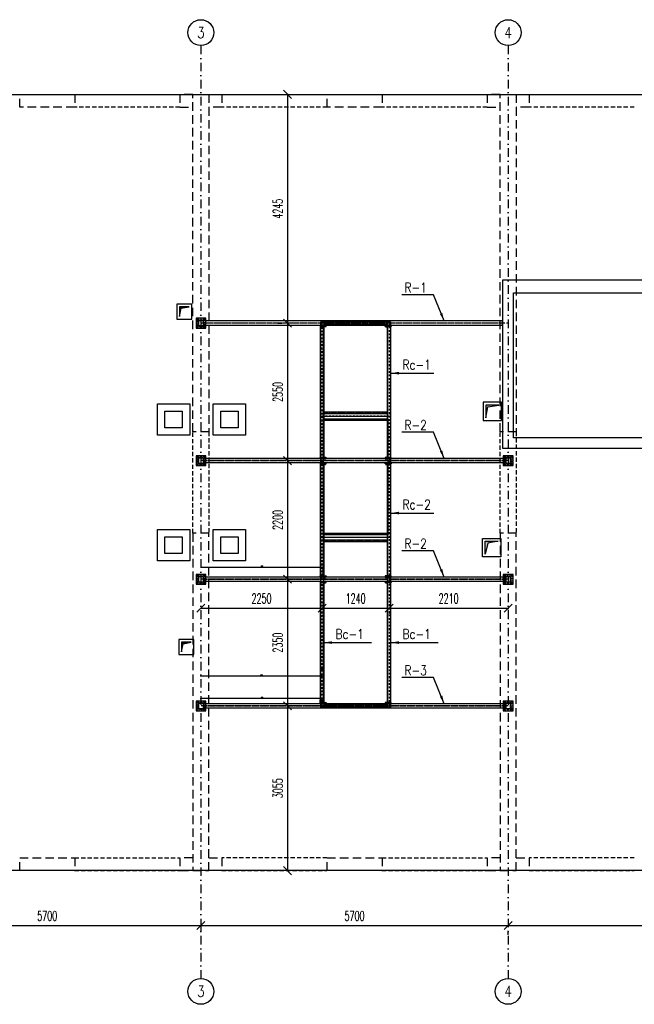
# Model space of a CAD drawing. Header units: millimetres. Extents: x -228255 to 14536, y -140109 to 119945.
# Tile 71 of 123: x -219976 to -208576, y 100839 to 119104. Entities that reach past the tile are written whole.
import ezdxf
from ezdxf.enums import TextEntityAlignment as Align

# ---------------------------------------------------------------- set-up
doc = ezdxf.new("R2010")
doc.units = ezdxf.units.MM
doc.header["$LTSCALE"] = 2.5
for name, pattern in [('DASHDOT', [25.4, 12.7, -6.35, 0, -6.35]), ('DASHDOT2', [12.7, 6.35, -3.175, 0, -3.175]), ('DASHED', [19.05, 12.7, -6.35]), ('DASHED2', [9.525, 6.35, -3.175])]:
    doc.linetypes.add(name, pattern=pattern)
for name, color, linetype in [('_otwory', 30, 'Continuous'), ('Kominy', 3, 'Continuous'), ('Nadproza', 202, 'DASHED2'), ('Odnosnik', 54, 'Continuous'), ('Opis_osi', 7, 'Continuous'), ('Osie', 134, 'DASHDOT'), ('Osie_stal', 221, 'DASHDOT2'), ('Scian_nad', 13, 'Continuous'), ('Sciany_nosne', 2, 'DASHED'), ('stal', 4, 'Continuous'), ('Stal_nw', 181, 'DASHED2'), ('Urządzenie', 45, 'Continuous'), ('Widok', 8, 'Continuous'), ('Wymiary', 86, 'Continuous')]:
    doc.layers.add(name, color=color, linetype=linetype)
doc.styles.add('Romans', font='romans.shx', dxfattribs={"width": 0.6})
doc.styles.add('style1', font='romand.shx', dxfattribs={"width": 0.8})
doc.styles.add('style3', font='romans.shx', dxfattribs={"width": 0.5})
doc.dimstyles.new('Skala_10', dxfattribs={"dimtxt": 18, "dimasz": 12, "dimexe": 10, "dimexo": 10, "dimgap": 10, "dimtad": 1, "dimdec": 0, "dimdsep": 46, "dimtxsty": 'style3', "dimblk": 'OBLIQUE', "dimcen": 0, "dimdle": 1, "dimclrd": 256, "dimclre": 256, "dimclrt": 31, "dimadec": 1, "dimazin": 0, "dimtfac": 1, "dimtdec": 0, "dimtix": 1, "dimtmove": 2, "dimatfit": 0, "dimldrblk": 'DOT', "dimfxl": 1, "dimtolj": 1, "dimtzin": 0, "dimlwd": -1, "dimlwe": -1, "dimarcsym": 0})
doc.dimstyles.new('Skala_100', dxfattribs={"dimtxt": 180, "dimasz": 150, "dimexe": 100, "dimexo": 200, "dimgap": 90, "dimtad": 1, "dimdec": 0, "dimrnd": 1, "dimdsep": 46, "dimtxsty": 'Romans', "dimblk": 'OBLIQUE', "dimcen": 0, "dimdle": 10, "dimclrd": 256, "dimclre": 256, "dimclrt": 31, "dimadec": 0, "dimazin": 0, "dimtfac": 1, "dimtdec": 0, "dimtix": 1, "dimtmove": 2, "dimatfit": 0, "dimfxl": 1, "dimtolj": 1, "dimtzin": 0, "dimlwd": -1, "dimlwe": -1, "dimarcsym": 0})

# ---------------------------------------------------------------- blocks, each defined once
blk = doc.blocks.new('Os_centrum')
at = {"color": 7}
blk.add_circle((0, 0), 30, dxfattribs=at)
at = {"color": 31, "style": 'style1', "width": 0.8}
blk.add_attdef('222', text='', height=25, dxfattribs=at).set_placement((0, 0), align=Align.MIDDLE)
blk = doc.blocks.new('Zk100x100x4')
for points in [[(-42, -50), (42, -50, 0.414214), (50, -42), (50, 42, 0.414214), (42, 50), (-42, 50, 0.414214), (-50, 42), (-50, -42, 0.414214)], [(-42, -46), (42, -46, 0.414214), (46, -42), (46, 42, 0.414214), (42, 46), (-42, 46, 0.414214), (-46, 42), (-46, -42, 0.414214)]]:
    blk.add_lwpolyline(points, format="xyb", close=True)
blk = doc.blocks.new('_Oblique')
at = {"color": 0, "linetype": 'ByBlock', "lineweight": -2}
blk.add_line((-0.5, -0.5), (0.5, 0.5), dxfattribs=at)
blk = doc.blocks.new('*D76')
at = {"layer": 'Defpoints', "color": 0, "transparency": 16777216}
for p in [(-222315, 102715), (-216615, 102559), (-216615, 102300)]:
    blk.add_point(p, dxfattribs=at)
at = {"layer": 'Wymiary', "transparency": 16777216}
for p, q in [((-222315, 102515), (-222315, 102200)), ((-222325, 102300), (-216605, 102300)), ((-216615, 102359), (-216615, 102200))]:
    blk.add_line(p, q, dxfattribs=at)
at = {"layer": 'Wymiary', "transparency": 16777216, "xscale": 150, "yscale": 150, "zscale": 150, "rotation": 180}
blk.add_blockref('_Oblique', (-222315, 102300), dxfattribs=at)
at = {"layer": 'Wymiary', "transparency": 16777216, "xscale": 150, "yscale": 150, "zscale": 150}
blk.add_blockref('_Oblique', (-216615, 102300), dxfattribs=at)
at = {"layer": 'Wymiary', "color": 31, "transparency": 16777216, "insert": (-219465, 102480), "char_height": 180, "attachment_point": 5, "style": 'Romans'}
blk.add_mtext('\\A1;5700', dxfattribs=at)
blk = doc.blocks.new('*D77')
at = {"layer": 'Defpoints', "color": 0, "transparency": 16777216}
for p in [(-216615, 102559), (-210915, 102328), (-210915, 102300)]:
    blk.add_point(p, dxfattribs=at)
at = {"layer": 'Wymiary', "transparency": 16777216}
for p, q in [((-216625, 102300), (-210905, 102300)), ((-216615, 102359), (-216615, 102200)), ((-210915, 102128), (-210915, 102200))]:
    blk.add_line(p, q, dxfattribs=at)
at = {"layer": 'Wymiary', "transparency": 16777216, "xscale": 150, "yscale": 150, "zscale": 150, "rotation": 180}
blk.add_blockref('_Oblique', (-216615, 102300), dxfattribs=at)
at = {"layer": 'Wymiary', "transparency": 16777216, "xscale": 150, "yscale": 150, "zscale": 150}
blk.add_blockref('_Oblique', (-210915, 102300), dxfattribs=at)
at = {"layer": 'Wymiary', "color": 31, "transparency": 16777216, "insert": (-213765, 102480), "char_height": 180, "attachment_point": 5, "style": 'Romans'}
blk.add_mtext('\\A1;5700', dxfattribs=at)
blk = doc.blocks.new('*D78')
at = {"layer": 'Defpoints', "color": 0, "transparency": 16777216}
for p in [(-210915, 102328), (-205215, 102328), (-205215, 102300)]:
    blk.add_point(p, dxfattribs=at)
at = {"layer": 'Wymiary', "transparency": 16777216}
for p, q in [((-210925, 102300), (-205205, 102300)), ((-210915, 102128), (-210915, 102200)), ((-205215, 102128), (-205215, 102200))]:
    blk.add_line(p, q, dxfattribs=at)
at = {"layer": 'Wymiary', "transparency": 16777216, "xscale": 150, "yscale": 150, "zscale": 150, "rotation": 180}
blk.add_blockref('_Oblique', (-210915, 102300), dxfattribs=at)
at = {"layer": 'Wymiary', "transparency": 16777216, "xscale": 150, "yscale": 150, "zscale": 150}
blk.add_blockref('_Oblique', (-205215, 102300), dxfattribs=at)
at = {"layer": 'Wymiary', "color": 31, "transparency": 16777216, "insert": (-208065, 102480), "char_height": 180, "attachment_point": 5, "style": 'Romans'}
blk.add_mtext('\\A1;5700', dxfattribs=at)
blk = doc.blocks.new('*D96')
at = {"layer": 'Defpoints', "color": 0, "transparency": 16777216}
for p in [(-214948, 117719), (-215009, 113474), (-214990, 113474)]:
    blk.add_point(p, dxfattribs=at)
at = {"layer": 'Wymiary', "transparency": 16777216}
for p, q in [((-215148, 117719), (-215109, 117719)), ((-215009, 117729), (-215009, 113464)), ((-215190, 113474), (-215109, 113474))]:
    blk.add_line(p, q, dxfattribs=at)
at = {"layer": 'Wymiary', "transparency": 16777216, "xscale": 150, "yscale": 150, "zscale": 150}
for p, rotation in [((-215009, 117719), 90), ((-215009, 113474), 270)]:
    blk.add_blockref('_Oblique', p, dxfattribs=dict(at, rotation=rotation))
at = {"layer": 'Wymiary', "color": 31, "transparency": 16777216, "insert": (-215189, 115597), "char_height": 180, "attachment_point": 5, "rotation": 90, "style": 'Romans'}
blk.add_mtext('\\A1;4245', dxfattribs=at)
blk = doc.blocks.new('*D97')
at = {"layer": 'Defpoints', "color": 0, "transparency": 16777216}
for p in [(-214990, 113474), (-215009, 110924), (-214934, 110924)]:
    blk.add_point(p, dxfattribs=at)
at = {"layer": 'Wymiary', "transparency": 16777216}
for p, q in [((-215190, 113474), (-215109, 113474)), ((-215009, 113484), (-215009, 110914)), ((-215134, 110924), (-215109, 110924))]:
    blk.add_line(p, q, dxfattribs=at)
at = {"layer": 'Wymiary', "transparency": 16777216, "xscale": 150, "yscale": 150, "zscale": 150}
for p, rotation in [((-215009, 113474), 90), ((-215009, 110924), 270)]:
    blk.add_blockref('_Oblique', p, dxfattribs=dict(at, rotation=rotation))
at = {"layer": 'Wymiary', "color": 31, "transparency": 16777216, "insert": (-215189, 112199), "char_height": 180, "attachment_point": 5, "rotation": 90, "style": 'Romans'}
blk.add_mtext('\\A1;2550', dxfattribs=at)
blk = doc.blocks.new('*D98')
at = {"layer": 'Defpoints', "color": 0, "transparency": 16777216}
for p in [(-214934, 110924), (-215009, 108724), (-214934, 108724)]:
    blk.add_point(p, dxfattribs=at)
at = {"layer": 'Wymiary', "transparency": 16777216}
for p, q in [((-215134, 110924), (-215109, 110924)), ((-215009, 110934), (-215009, 108714)), ((-215134, 108724), (-215109, 108724))]:
    blk.add_line(p, q, dxfattribs=at)
at = {"layer": 'Wymiary', "transparency": 16777216, "xscale": 150, "yscale": 150, "zscale": 150}
for p, rotation in [((-215009, 110924), 90), ((-215009, 108724), 270)]:
    blk.add_blockref('_Oblique', p, dxfattribs=dict(at, rotation=rotation))
at = {"layer": 'Wymiary', "color": 31, "transparency": 16777216, "insert": (-215189, 109824), "char_height": 180, "attachment_point": 5, "rotation": 90, "style": 'Romans'}
blk.add_mtext('\\A1;2200', dxfattribs=at)
blk = doc.blocks.new('*D99')
at = {"layer": 'Defpoints', "color": 0, "transparency": 16777216}
for p in [(-214934, 108724), (-215009, 106374), (-214884, 106374)]:
    blk.add_point(p, dxfattribs=at)
at = {"layer": 'Wymiary', "transparency": 16777216}
for p, q in [((-215134, 108724), (-215109, 108724)), ((-215009, 108734), (-215009, 106364)), ((-215084, 106374), (-215109, 106374))]:
    blk.add_line(p, q, dxfattribs=at)
at = {"layer": 'Wymiary', "transparency": 16777216, "xscale": 150, "yscale": 150, "zscale": 150}
for p, rotation in [((-215009, 108724), 90), ((-215009, 106374), 270)]:
    blk.add_blockref('_Oblique', p, dxfattribs=dict(at, rotation=rotation))
at = {"layer": 'Wymiary', "color": 31, "transparency": 16777216, "insert": (-215189, 107549), "char_height": 180, "attachment_point": 5, "rotation": 90, "style": 'Romans'}
blk.add_mtext('\\A1;2350', dxfattribs=at)
blk = doc.blocks.new('*D100')
at = {"layer": 'Defpoints', "color": 0, "transparency": 16777216}
for p in [(-214884, 106374), (-215009, 103319), (-214787, 103319)]:
    blk.add_point(p, dxfattribs=at)
at = {"layer": 'Wymiary', "transparency": 16777216}
for p, q in [((-215084, 106374), (-215109, 106374)), ((-215009, 106384), (-215009, 103309)), ((-214987, 103319), (-215109, 103319))]:
    blk.add_line(p, q, dxfattribs=at)
at = {"layer": 'Wymiary', "transparency": 16777216, "xscale": 150, "yscale": 150, "zscale": 150}
for p, rotation in [((-215009, 106374), 90), ((-215009, 103319), 270)]:
    blk.add_blockref('_Oblique', p, dxfattribs=dict(at, rotation=rotation))
at = {"layer": 'Wymiary', "color": 31, "transparency": 16777216, "insert": (-215189, 104847), "char_height": 180, "attachment_point": 5, "rotation": 90, "style": 'Romans'}
blk.add_mtext('\\A1;3055', dxfattribs=at)
blk = doc.blocks.new('*D101')
at = {"layer": 'Defpoints', "color": 0, "transparency": 16777216}
for p in [(-216615, 108349), (-214365, 108327), (-214365, 108187)]:
    blk.add_point(p, dxfattribs=at)
at = {"layer": 'Wymiary', "transparency": 16777216}
for p, q in [((-216625, 108187), (-214355, 108187)), ((-216615, 108149), (-216615, 108087)), ((-214365, 108127), (-214365, 108087))]:
    blk.add_line(p, q, dxfattribs=at)
at = {"layer": 'Wymiary', "transparency": 16777216, "xscale": 150, "yscale": 150, "zscale": 150, "rotation": 180}
blk.add_blockref('_Oblique', (-216615, 108187), dxfattribs=at)
at = {"layer": 'Wymiary', "transparency": 16777216, "xscale": 150, "yscale": 150, "zscale": 150}
blk.add_blockref('_Oblique', (-214365, 108187), dxfattribs=at)
at = {"layer": 'Wymiary', "color": 31, "transparency": 16777216, "insert": (-215490, 108367), "char_height": 180, "attachment_point": 5, "style": 'Romans'}
blk.add_mtext('\\A1;2250', dxfattribs=at)
blk = doc.blocks.new('*D102')
at = {"layer": 'Defpoints', "color": 0, "transparency": 16777216}
for p in [(-214365, 108327), (-213125, 108326), (-213125, 108187)]:
    blk.add_point(p, dxfattribs=at)
at = {"layer": 'Wymiary', "transparency": 16777216}
for p, q in [((-214375, 108187), (-213115, 108187)), ((-214365, 108127), (-214365, 108087)), ((-213125, 108126), (-213125, 108087))]:
    blk.add_line(p, q, dxfattribs=at)
at = {"layer": 'Wymiary', "transparency": 16777216, "xscale": 150, "yscale": 150, "zscale": 150, "rotation": 180}
blk.add_blockref('_Oblique', (-214365, 108187), dxfattribs=at)
at = {"layer": 'Wymiary', "transparency": 16777216, "xscale": 150, "yscale": 150, "zscale": 150}
blk.add_blockref('_Oblique', (-213125, 108187), dxfattribs=at)
at = {"layer": 'Wymiary', "color": 31, "transparency": 16777216, "insert": (-213745, 108367), "char_height": 180, "attachment_point": 5, "style": 'Romans'}
blk.add_mtext('\\A1;1240', dxfattribs=at)
blk = doc.blocks.new('*D103')
at = {"layer": 'Defpoints', "color": 0, "transparency": 16777216}
for p in [(-213125, 108326), (-210915, 108355), (-210915, 108187)]:
    blk.add_point(p, dxfattribs=at)
at = {"layer": 'Wymiary', "transparency": 16777216}
for p, q in [((-213135, 108187), (-210905, 108187)), ((-210915, 108155), (-210915, 108087)), ((-213125, 108126), (-213125, 108087))]:
    blk.add_line(p, q, dxfattribs=at)
at = {"layer": 'Wymiary', "transparency": 16777216, "xscale": 150, "yscale": 150, "zscale": 150, "rotation": 180}
blk.add_blockref('_Oblique', (-213125, 108187), dxfattribs=at)
at = {"layer": 'Wymiary', "transparency": 16777216, "xscale": 150, "yscale": 150, "zscale": 150}
blk.add_blockref('_Oblique', (-210915, 108187), dxfattribs=at)
at = {"layer": 'Wymiary', "color": 31, "transparency": 16777216, "insert": (-212020, 108367), "char_height": 180, "attachment_point": 5, "style": 'Romans'}
blk.add_mtext('\\A1;2210', dxfattribs=at)
blk = doc.blocks.new('*D131')
at = {"layer": 'Defpoints', "color": 0, "ltscale": 0.5, "transparency": 16777216}
for p in [(-216615, 108963), (-216615, 108945), (-214348, 108785)]:
    blk.add_point(p, dxfattribs=at)
at = {"layer": 'Wymiary', "ltscale": 0.5, "transparency": 16777216}
for p, q in [((-214347, 108945), (-216616, 108945)), ((-216615, 108953), (-216615, 108935)), ((-214348, 108795), (-214348, 108955))]:
    blk.add_line(p, q, dxfattribs=at)
at = {"layer": 'Wymiary', "ltscale": 0.5, "transparency": 16777216, "xscale": 12, "yscale": 12, "zscale": 12, "rotation": 180}
blk.add_blockref('_Oblique', (-216615, 108945), dxfattribs=at)
at = {"layer": 'Wymiary', "ltscale": 0.5, "transparency": 16777216, "xscale": 12, "yscale": 12, "zscale": 12}
blk.add_blockref('_Oblique', (-214348, 108945), dxfattribs=at)
at = {"layer": 'Wymiary', "color": 31, "ltscale": 0.5, "transparency": 16777216, "insert": (-215482, 108964), "char_height": 18, "attachment_point": 5, "style": 'style3'}
blk.add_mtext('\\A1;2267', dxfattribs=at)
blk = doc.blocks.new('_Dot')
at = {"color": 0, "linetype": 'ByBlock', "lineweight": -2}
blk.add_line((-0.5, 0), (-1, 0), dxfattribs=at)
at = {"color": 0, "linetype": 'ByBlock', "const_width": 0.5}
blk.add_lwpolyline([(-0.25, 0, 1), (0.25, 0, 1)], format="xyb", close=True, dxfattribs=at)
blk = doc.blocks.new('*D133')
at = {"layer": 'Defpoints', "color": 0, "ltscale": 0.5, "transparency": 16777216}
for p in [(-216615, 106926), (-216615, 106926), (-214365, 106926)]:
    blk.add_point(p, dxfattribs=at)
at = {"layer": 'Wymiary', "ltscale": 0.5, "transparency": 16777216}
blk.add_line((-214364, 106926), (-216616, 106926), dxfattribs=at)
at = {"layer": 'Wymiary', "ltscale": 0.5, "transparency": 16777216, "xscale": 12, "yscale": 12, "zscale": 12, "rotation": 180}
blk.add_blockref('_Oblique', (-216615, 106926), dxfattribs=at)
at = {"layer": 'Wymiary', "ltscale": 0.5, "transparency": 16777216, "xscale": 12, "yscale": 12, "zscale": 12}
blk.add_blockref('_Oblique', (-214365, 106926), dxfattribs=at)
at = {"layer": 'Wymiary', "color": 31, "ltscale": 0.5, "transparency": 16777216, "insert": (-215490, 106945), "char_height": 18, "attachment_point": 5, "style": 'style3'}
blk.add_mtext('\\A1;2250', dxfattribs=at)
blk = doc.blocks.new('*D134')
at = {"layer": 'Defpoints', "color": 0, "ltscale": 0.5, "transparency": 16777216}
for p in [(-214403, 106435), (-214365, 106476), (-214365, 106474)]:
    blk.add_point(p, dxfattribs=at)
at = {"layer": 'Wymiary', "ltscale": 0.5, "transparency": 16777216}
for p, q in [((-214403, 106445), (-214403, 106486)), ((-214365, 106484), (-214365, 106486)), ((-214404, 106476), (-214364, 106476))]:
    blk.add_line(p, q, dxfattribs=at)
at = {"layer": 'Wymiary', "ltscale": 0.5, "transparency": 16777216, "xscale": 12, "yscale": 12, "zscale": 12, "rotation": 180}
blk.add_blockref('_Oblique', (-214403, 106476), dxfattribs=at)
at = {"layer": 'Wymiary', "ltscale": 0.5, "transparency": 16777216, "xscale": 12, "yscale": 12, "zscale": 12}
blk.add_blockref('_Oblique', (-214365, 106476), dxfattribs=at)
at = {"layer": 'Wymiary', "color": 31, "ltscale": 0.5, "transparency": 16777216, "insert": (-214384, 106495), "char_height": 18, "attachment_point": 5, "style": 'style3'}
blk.add_mtext('\\A1;38', dxfattribs=at)
blk = doc.blocks.new('*D135')
at = {"layer": 'Defpoints', "color": 0, "ltscale": 0.5, "transparency": 16777216}
for p in [(-216615, 106511), (-216615, 106488), (-214348, 106435)]:
    blk.add_point(p, dxfattribs=at)
at = {"layer": 'Wymiary', "ltscale": 0.5, "transparency": 16777216}
for p, q in [((-214347, 106511), (-216616, 106511)), ((-216615, 106498), (-216615, 106521)), ((-214348, 106445), (-214348, 106521))]:
    blk.add_line(p, q, dxfattribs=at)
at = {"layer": 'Wymiary', "ltscale": 0.5, "transparency": 16777216, "xscale": 12, "yscale": 12, "zscale": 12, "rotation": 180}
blk.add_blockref('_Oblique', (-216615, 106511), dxfattribs=at)
at = {"layer": 'Wymiary', "ltscale": 0.5, "transparency": 16777216, "xscale": 12, "yscale": 12, "zscale": 12}
blk.add_blockref('_Oblique', (-214348, 106511), dxfattribs=at)
at = {"layer": 'Wymiary', "color": 31, "ltscale": 0.5, "transparency": 16777216, "insert": (-215482, 106530), "char_height": 18, "attachment_point": 5, "style": 'style3'}
blk.add_mtext('\\A1;2267', dxfattribs=at)
blk = doc.blocks.new('*D137')
at = {"layer": 'Defpoints', "color": 0, "ltscale": 0.5, "transparency": 16777216}
for p in [(-214365, 107038), (-214333, 107045), (-214333, 107038)]:
    blk.add_point(p, dxfattribs=at)
at = {"layer": 'Wymiary', "ltscale": 0.5, "transparency": 16777216}
for p, q in [((-214365, 107045), (-214377, 107045)), ((-214365, 107048), (-214365, 107055)), ((-214365, 107045), (-214333, 107045)), ((-214333, 107048), (-214333, 107055)), ((-214333, 107045), (-214321, 107045))]:
    blk.add_line(p, q, dxfattribs=at)
at = {"layer": 'Wymiary', "ltscale": 0.5, "transparency": 16777216, "xscale": 12, "yscale": 12, "zscale": 12}
blk.add_blockref('_Oblique', (-214365, 107045), dxfattribs=at)
at = {"layer": 'Wymiary', "ltscale": 0.5, "transparency": 16777216, "xscale": 12, "yscale": 12, "zscale": 12, "rotation": 180}
blk.add_blockref('_Oblique', (-214333, 107045), dxfattribs=at)
at = {"layer": 'Wymiary', "color": 31, "ltscale": 0.5, "transparency": 16777216, "insert": (-214349, 107064), "char_height": 18, "attachment_point": 5, "style": 'style3'}
blk.add_mtext('\\A1;33', dxfattribs=at)
blk = doc.blocks.new('*D138')
at = {"layer": 'Defpoints', "color": 0, "ltscale": 0.5, "transparency": 16777216}
for p in [(-214398, 107045), (-214398, 107033), (-214365, 107033)]:
    blk.add_point(p, dxfattribs=at)
at = {"layer": 'Wymiary', "ltscale": 0.5, "transparency": 16777216}
for p, q in [((-214398, 107045), (-214410, 107045)), ((-214398, 107043), (-214398, 107055)), ((-214365, 107045), (-214398, 107045)), ((-214365, 107043), (-214365, 107055)), ((-214365, 107045), (-214353, 107045))]:
    blk.add_line(p, q, dxfattribs=at)
at = {"layer": 'Wymiary', "ltscale": 0.5, "transparency": 16777216, "xscale": 12, "yscale": 12, "zscale": 12}
blk.add_blockref('_Oblique', (-214398, 107045), dxfattribs=at)
at = {"layer": 'Wymiary', "ltscale": 0.5, "transparency": 16777216, "xscale": 12, "yscale": 12, "zscale": 12, "rotation": 180}
blk.add_blockref('_Oblique', (-214365, 107045), dxfattribs=at)
at = {"layer": 'Wymiary', "color": 31, "ltscale": 0.5, "transparency": 16777216, "insert": (-214382, 107064), "char_height": 18, "attachment_point": 5, "style": 'style3'}
blk.add_mtext('\\A1;33', dxfattribs=at)

msp = doc.modelspace()

# ---------------------------------------------------------------- hatches: boundary and pattern name
at = {"layer": '_otwory'}
h = msp.add_hatch(color=256, dxfattribs=at)
h.dxf.hatch_style = 1
h.paths.add_polyline_path([(-217011.47, 113779.24), (-217011.47, 113599.24), (-216982.09, 113751.29), (-216831.47, 113779.24)])
h = msp.add_hatch(color=256, dxfattribs=at)
h.dxf.hatch_style = 1
h.paths.add_polyline_path([(-211291.36, 111921.21), (-211091.57, 111956.18), (-211331.57, 111956.18), (-211331.57, 111716.18)])
h = msp.add_hatch(color=256, dxfattribs=at)
h.dxf.hatch_style = 1
h.paths.add_polyline_path([(-211341.08, 109430.82), (-211341.08, 109190.82), (-211294.9, 109391.05), (-211101.08, 109430.82)])
h = msp.add_hatch(color=256, dxfattribs=at)
h.dxf.hatch_style = 1
h.paths.add_polyline_path([(-216795.42, 107559.24), (-216975.42, 107559.24), (-216975.42, 107379.24), (-216943.29, 107525.28)])

# ---------------------------------------------------------------- linework, layer by layer
for points in [[(-216781.47, 113829.24), (-217061.47, 113829.24), (-217061.47, 113549.24), (-216781.47, 113549.24)], [(-216831.47, 113779.24), (-217011.47, 113779.24), (-217011.47, 113599.24), (-216982.09, 113751.29)], [(-211041.57, 112006.18), (-211381.57, 112006.18), (-211381.57, 111666.18), (-211041.57, 111666.18)], [(-211091.57, 111956.18), (-211331.57, 111956.18), (-211331.57, 111716.18), (-211291.36, 111921.21)], [(-211391.08, 109480.82), (-211051.08, 109480.82), (-211051.08, 109140.82), (-211391.08, 109140.82)], [(-211341.08, 109430.82), (-211101.08, 109430.82), (-211294.9, 109391.05), (-211341.08, 109190.82)], [(-217025.42, 107329.24), (-216745.42, 107329.24), (-216745.42, 107609.24), (-217025.42, 107609.24)], [(-216975.42, 107379.24), (-216943.29, 107525.28), (-216795.42, 107559.24), (-216975.42, 107559.24)]]:
    msp.add_lwpolyline(points, close=True, dxfattribs=at)
at = {"layer": 'Kominy', "ltscale": 5}
for points in [[(-217421.29, 111976.17), (-216821.29, 111976.17), (-216821.29, 111396.17), (-217421.29, 111396.17)], [(-216386.36, 111976.17), (-215786.36, 111976.17), (-215786.36, 111396.17), (-216386.36, 111396.17)], [(-217281.29, 111841.17), (-216961.29, 111841.17), (-216961.29, 111531.17), (-217281.29, 111531.17)], [(-216246.36, 111841.17), (-215926.36, 111841.17), (-215926.36, 111531.17), (-216246.36, 111531.17)], [(-217421.29, 109644.24), (-216821.29, 109644.24), (-216821.29, 109064.24), (-217421.29, 109064.24)], [(-216386.36, 109644.24), (-215786.36, 109644.24), (-215786.36, 109064.24), (-216386.36, 109064.24)], [(-217281.29, 109509.24), (-216961.29, 109509.24), (-216961.29, 109199.24), (-217281.29, 109199.24)], [(-216246.36, 109509.24), (-215926.36, 109509.24), (-215926.36, 109199.24), (-216246.36, 109199.24)]]:
    msp.add_lwpolyline(points, close=True, dxfattribs=at)
at = {"layer": 'Nadproza', "ltscale": 5}
for p, q in [((-218956.22, 117719.24), (-217006.22, 117719.24)), ((-216226.22, 117719.24), (-214276.22, 117719.24)), ((-213256.22, 117719.24), (-211306.22, 117719.24)), ((-210526.22, 117719.24), (-208576.22, 117719.24)), ((-217006.22, 117479.24), (-218956.22, 117479.24)), ((-214276.22, 117479.24), (-216226.22, 117479.24)), ((-211306.22, 117479.24), (-213256.22, 117479.24)), ((-208576.22, 117479.24), (-210526.22, 117479.24)), ((-216766.22, 109579.24), (-216766.22, 111459.24)), ((-216466.22, 111459.24), (-216466.22, 109579.24)), ((-211066.22, 109579.24), (-211066.22, 111459.24)), ((-210766.22, 111459.24), (-210766.22, 109579.24)), ((-218956.22, 103559.24), (-217006.22, 103559.24)), ((-214276.22, 103559.24), (-216226.22, 103559.24)), ((-213256.22, 103559.24), (-211306.22, 103559.24)), ((-208576.22, 103559.24), (-210526.22, 103559.24)), ((-218956.22, 103319.24), (-217006.22, 103319.24)), ((-216226.22, 103319.24), (-214276.22, 103319.24)), ((-213256.22, 103319.24), (-211306.22, 103319.24)), ((-210526.22, 103319.24), (-208576.22, 103319.24))]:
    msp.add_line(p, q, dxfattribs=at)
at = {"layer": 'Osie', "ltscale": 5}
for p, q in [((-216615.42, 118623.95), (-216615.42, 101319.24)), ((-210915.42, 118623.95), (-210915.42, 101319.24))]:
    msp.add_line(p, q, dxfattribs=at)
at = {"layer": 'Osie'}
for p, q in [((-210915.42, 113474.24), (-216615.42, 113474.24)), ((-214365.42, 106374.24), (-214365.42, 113474.24)), ((-213125.42, 113474.24), (-213125.42, 106374.24)), ((-213125.42, 111749.24), (-214365.42, 111749.24)), ((-210915.42, 110924.24), (-216615.42, 110924.24)), ((-213125.42, 109499.24), (-214365.42, 109499.24)), ((-210915.42, 108724.24), (-216615.42, 108724.24)), ((-210915.42, 106374.24), (-216615.42, 106374.24))]:
    msp.add_line(p, q, dxfattribs=at)
at = {"layer": 'Osie_stal'}
for p, q in [((-216525.42, 113544.24), (-216705.42, 113544.24)), ((-216685.42, 113564.24), (-216685.42, 113384.24)), ((-216545.42, 113384.24), (-216545.42, 113564.24)), ((-214384.92, 113453.24), (-214384.92, 113393.24)), ((-214310.92, 113453.24), (-214310.92, 113393.24)), ((-213179.92, 113393.24), (-213179.92, 113453.24)), ((-213105.92, 113393.24), (-213105.92, 113453.24)), ((-216705.42, 113404.24), (-216525.42, 113404.24)), ((-216525.42, 110994.24), (-216705.42, 110994.24)), ((-216685.42, 111014.24), (-216685.42, 110834.24)), ((-216545.42, 110834.24), (-216545.42, 111014.24)), ((-214384.92, 110945.24), (-214384.92, 111005.24)), ((-214384.92, 110843.24), (-214384.92, 110903.24)), ((-214310.92, 110945.24), (-214310.92, 111005.24)), ((-214310.92, 110843.24), (-214310.92, 110903.24)), ((-213179.92, 110945.24), (-213179.92, 111005.24)), ((-213179.92, 110843.24), (-213179.92, 110903.24)), ((-213105.92, 110945.24), (-213105.92, 111005.24)), ((-213105.92, 110843.24), (-213105.92, 110903.24)), ((-210825.42, 110994.24), (-211005.42, 110994.24)), ((-210985.42, 111014.24), (-210985.42, 110834.24)), ((-210845.42, 110834.24), (-210845.42, 111014.24)), ((-216705.42, 110854.24), (-216525.42, 110854.24)), ((-211005.42, 110854.24), (-210825.42, 110854.24)), ((-216525.42, 108794.24), (-216705.42, 108794.24)), ((-216685.42, 108814.24), (-216685.42, 108634.24)), ((-216545.42, 108634.24), (-216545.42, 108814.24)), ((-214384.92, 108745.24), (-214384.92, 108805.24)), ((-214384.92, 108643.24), (-214384.92, 108703.24)), ((-214310.92, 108745.24), (-214310.92, 108805.24)), ((-214310.92, 108643.24), (-214310.92, 108703.24)), ((-213179.92, 108745.24), (-213179.92, 108805.24)), ((-213179.92, 108643.24), (-213179.92, 108703.24)), ((-213105.92, 108745.24), (-213105.92, 108805.24)), ((-213105.92, 108643.24), (-213105.92, 108703.24)), ((-210825.42, 108794.24), (-211005.42, 108794.24)), ((-210985.42, 108814.24), (-210985.42, 108634.24)), ((-210845.42, 108634.24), (-210845.42, 108814.24)), ((-216705.42, 108654.24), (-216525.42, 108654.24)), ((-211005.42, 108654.24), (-210825.42, 108654.24)), ((-216525.42, 106444.24), (-216705.42, 106444.24)), ((-216705.42, 106304.24), (-216525.42, 106304.24)), ((-216685.42, 106464.24), (-216685.42, 106284.24)), ((-216545.42, 106284.24), (-216545.42, 106464.24)), ((-214384.92, 106395.24), (-214384.92, 106455.24)), ((-214310.92, 106395.24), (-214310.92, 106455.24)), ((-213179.92, 106395.24), (-213179.92, 106455.24)), ((-213105.92, 106395.24), (-213105.92, 106455.24)), ((-210825.42, 106444.24), (-211005.42, 106444.24)), ((-211005.42, 106304.24), (-210825.42, 106304.24)), ((-210985.42, 106464.24), (-210985.42, 106284.24)), ((-210845.42, 106284.24), (-210845.42, 106464.24))]:
    msp.add_line(p, q, dxfattribs=at)
at = {"layer": 'Scian_nad'}
for p, q in [((-211016.22, 114279.24), (-207756.22, 114279.24)), ((-211016.22, 111149.24), (-211016.22, 114279.24)), ((-210816.22, 114039.24), (-207516.22, 114039.24)), ((-210816.22, 111349.24), (-210816.22, 114039.24)), ((-207756.22, 111349.24), (-210816.22, 111349.24)), ((-204906.22, 111149.24), (-211016.22, 111149.24))]:
    msp.add_line(p, q, dxfattribs=at)
at = {"layer": 'Sciany_nosne', "ltscale": 5}
for p, q in [((-219975.42, 117719.24), (-218955.42, 117719.24)), ((-219975.42, 117479.24), (-219975.42, 117719.24)), ((-218955.42, 117719.24), (-218955.42, 117479.24)), ((-216765.42, 117719.24), (-217005.42, 117719.24)), ((-217005.42, 117719.24), (-217005.42, 117479.24)), ((-216765.42, 111459.24), (-216765.42, 117719.24)), ((-216765.42, 117719.24), (-216465.42, 117719.24)), ((-216465.42, 117719.24), (-216465.42, 111459.24)), ((-216465.42, 117719.24), (-216225.42, 117719.24)), ((-216225.42, 117719.24), (-216225.42, 117479.24)), ((-214275.42, 117719.24), (-213255.42, 117719.24)), ((-214275.42, 117479.24), (-214275.42, 117719.24)), ((-213255.42, 117719.24), (-213255.42, 117479.24)), ((-211065.42, 117719.24), (-211305.42, 117719.24)), ((-211305.42, 117719.24), (-211305.42, 117479.24)), ((-211065.42, 111459.24), (-211065.42, 117719.24)), ((-211065.42, 117719.24), (-210765.42, 117719.24)), ((-210765.42, 117719.24), (-210765.42, 111459.24)), ((-210765.42, 117719.24), (-210525.42, 117719.24)), ((-210525.42, 117719.24), (-210525.42, 117479.24)), ((-218955.42, 117479.24), (-219975.42, 117479.24)), ((-217005.42, 117479.24), (-216765.42, 117479.24)), ((-216225.42, 117479.24), (-216465.42, 117479.24)), ((-213255.42, 117479.24), (-214275.42, 117479.24)), ((-211305.42, 117479.24), (-211065.42, 117479.24)), ((-210525.42, 117479.24), (-210765.42, 117479.24)), ((-216465.42, 111459.24), (-216765.42, 111459.24)), ((-210765.42, 111459.24), (-211065.42, 111459.24)), ((-216465.42, 109579.24), (-216765.42, 109579.24)), ((-216765.42, 109579.24), (-216765.42, 103319.24)), ((-216465.42, 103319.24), (-216465.42, 109579.24)), ((-210765.42, 109579.24), (-211065.42, 109579.24)), ((-211065.42, 109579.24), (-211065.42, 103319.24)), ((-210765.42, 103319.24), (-210765.42, 109579.24)), ((-219975.42, 103559.24), (-218955.42, 103559.24)), ((-219975.42, 103319.24), (-219975.42, 103559.24)), ((-218955.42, 103559.24), (-218955.42, 103319.24)), ((-216765.42, 103559.24), (-217005.42, 103559.24)), ((-217005.42, 103559.24), (-217005.42, 103319.24)), ((-216465.42, 103559.24), (-216225.42, 103559.24)), ((-216225.42, 103559.24), (-216225.42, 103319.24)), ((-214275.42, 103559.24), (-213255.42, 103559.24)), ((-214275.42, 103319.24), (-214275.42, 103559.24)), ((-213255.42, 103559.24), (-213255.42, 103319.24)), ((-211065.42, 103559.24), (-211305.42, 103559.24)), ((-211305.42, 103559.24), (-211305.42, 103319.24)), ((-210765.42, 103559.24), (-210525.42, 103559.24)), ((-210525.42, 103559.24), (-210525.42, 103319.24)), ((-218955.42, 103319.24), (-219975.42, 103319.24)), ((-217005.42, 103319.24), (-216765.42, 103319.24)), ((-216765.42, 103319.24), (-216465.42, 103319.24)), ((-216225.42, 103319.24), (-216465.42, 103319.24)), ((-213255.42, 103319.24), (-214275.42, 103319.24)), ((-211305.42, 103319.24), (-211065.42, 103319.24)), ((-211065.42, 103319.24), (-210765.42, 103319.24)), ((-210525.42, 103319.24), (-210765.42, 103319.24))]:
    msp.add_line(p, q, dxfattribs=at)
at = {"layer": 'stal'}
for p, q in [((-211027.42, 113515.24), (-216565.42, 113515.24)), ((-211027.42, 113433.24), (-216565.42, 113433.24)), ((-210965.42, 110965.24), (-216565.42, 110965.24)), ((-210965.42, 110883.24), (-216565.42, 110883.24)), ((-210965.42, 108765.24), (-216565.42, 108765.24)), ((-210965.42, 108683.24), (-216565.42, 108683.24)), ((-210965.42, 106415.24), (-216565.42, 106415.24)), ((-210965.42, 106333.24), (-216565.42, 106333.24))]:
    msp.add_line(p, q, dxfattribs=at)
for points in [[(-216705.42, 113384.24), (-216525.42, 113384.24), (-216525.42, 113564.24), (-216705.42, 113564.24)], [(-214402.92, 113423.24), (-214292.92, 113423.24), (-214292.92, 113433.24), (-214402.92, 113433.24)], [(-213087.92, 113423.24), (-213197.92, 113423.24), (-213197.92, 113433.24), (-213087.92, 113433.24)], [(-211015.42, 113426.74), (-211015.42, 113526.74), (-211027.42, 113526.74), (-211027.42, 113426.74)], [(-214402.92, 113413.24), (-214292.92, 113413.24), (-214292.92, 113423.24), (-214402.92, 113423.24)], [(-214397.92, 113413.24), (-214332.92, 113413.24), (-214332.92, 110985.24), (-214397.92, 110985.24)], [(-213087.92, 113413.24), (-213197.92, 113413.24), (-213197.92, 113423.24), (-213087.92, 113423.24)], [(-213092.92, 113413.24), (-213157.92, 113413.24), (-213157.92, 110985.24), (-213092.92, 110985.24)], [(-214332.92, 111829.24), (-213157.92, 111829.24), (-213157.92, 111669.24), (-214332.92, 111669.24)], [(-216705.42, 110834.24), (-216525.42, 110834.24), (-216525.42, 111014.24), (-216705.42, 111014.24)], [(-214402.92, 110985.24), (-214292.92, 110985.24), (-214292.92, 110975.24), (-214402.92, 110975.24)], [(-214402.92, 110975.24), (-214292.92, 110975.24), (-214292.92, 110965.24), (-214402.92, 110965.24)], [(-214402.92, 110873.24), (-214292.92, 110873.24), (-214292.92, 110883.24), (-214402.92, 110883.24)], [(-214402.92, 110863.24), (-214292.92, 110863.24), (-214292.92, 110873.24), (-214402.92, 110873.24)], [(-213087.92, 110985.24), (-213197.92, 110985.24), (-213197.92, 110975.24), (-213087.92, 110975.24)], [(-213087.92, 110975.24), (-213197.92, 110975.24), (-213197.92, 110965.24), (-213087.92, 110965.24)], [(-213087.92, 110873.24), (-213197.92, 110873.24), (-213197.92, 110883.24), (-213087.92, 110883.24)], [(-213087.92, 110863.24), (-213197.92, 110863.24), (-213197.92, 110873.24), (-213087.92, 110873.24)], [(-211005.42, 110834.24), (-210825.42, 110834.24), (-210825.42, 111014.24), (-211005.42, 111014.24)], [(-214397.92, 110863.24), (-214332.92, 110863.24), (-214332.92, 108785.24), (-214397.92, 108785.24)], [(-213092.92, 110863.24), (-213157.92, 110863.24), (-213157.92, 108785.24), (-213092.92, 108785.24)], [(-214332.92, 109579.24), (-213157.92, 109579.24), (-213157.92, 109419.24), (-214332.92, 109419.24)], [(-216705.42, 108634.24), (-216525.42, 108634.24), (-216525.42, 108814.24), (-216705.42, 108814.24)], [(-214402.92, 108785.24), (-214292.92, 108785.24), (-214292.92, 108775.24), (-214402.92, 108775.24)], [(-214402.92, 108775.24), (-214292.92, 108775.24), (-214292.92, 108765.24), (-214402.92, 108765.24)], [(-214402.92, 108673.24), (-214292.92, 108673.24), (-214292.92, 108683.24), (-214402.92, 108683.24)], [(-213087.92, 108785.24), (-213197.92, 108785.24), (-213197.92, 108775.24), (-213087.92, 108775.24)], [(-213087.92, 108775.24), (-213197.92, 108775.24), (-213197.92, 108765.24), (-213087.92, 108765.24)], [(-213087.92, 108673.24), (-213197.92, 108673.24), (-213197.92, 108683.24), (-213087.92, 108683.24)], [(-211005.42, 108634.24), (-210825.42, 108634.24), (-210825.42, 108814.24), (-211005.42, 108814.24)], [(-214402.92, 108663.24), (-214292.92, 108663.24), (-214292.92, 108673.24), (-214402.92, 108673.24)], [(-214397.92, 108663.24), (-214332.92, 108663.24), (-214332.92, 106435.24), (-214397.92, 106435.24)], [(-213087.92, 108663.24), (-213197.92, 108663.24), (-213197.92, 108673.24), (-213087.92, 108673.24)], [(-213092.92, 108663.24), (-213157.92, 108663.24), (-213157.92, 106435.24), (-213092.92, 106435.24)], [(-216705.42, 106284.24), (-216525.42, 106284.24), (-216525.42, 106464.24), (-216705.42, 106464.24)], [(-214402.92, 106435.24), (-214292.92, 106435.24), (-214292.92, 106425.24), (-214402.92, 106425.24)], [(-214402.92, 106425.24), (-214292.92, 106425.24), (-214292.92, 106415.24), (-214402.92, 106415.24)], [(-213087.92, 106435.24), (-213197.92, 106435.24), (-213197.92, 106425.24), (-213087.92, 106425.24)], [(-213087.92, 106425.24), (-213197.92, 106425.24), (-213197.92, 106415.24), (-213087.92, 106415.24)], [(-211005.42, 106284.24), (-210825.42, 106284.24), (-210825.42, 106464.24), (-211005.42, 106464.24)]]:
    msp.add_lwpolyline(points, close=True, dxfattribs=at)
for centre in [(-216685.42, 113544.24), (-216545.42, 113544.24), (-216685.42, 113404.24), (-216545.42, 113404.24), (-216685.42, 110994.24), (-216545.42, 110994.24), (-210985.42, 110994.24), (-210845.42, 110994.24), (-216685.42, 110854.24), (-216545.42, 110854.24), (-210985.42, 110854.24), (-210845.42, 110854.24), (-216685.42, 108794.24), (-216545.42, 108794.24), (-210985.42, 108794.24), (-210845.42, 108794.24), (-216685.42, 108654.24), (-216545.42, 108654.24), (-210985.42, 108654.24), (-210845.42, 108654.24), (-216685.42, 106444.24), (-216685.42, 106304.24), (-216545.42, 106444.24), (-216545.42, 106304.24), (-210985.42, 106444.24), (-210985.42, 106304.24), (-210845.42, 106444.24), (-210845.42, 106304.24)]:
    msp.add_circle(centre, 6.5, dxfattribs=at)
at = {"layer": 'Stal_nw'}
for p, q in [((-211027.42, 113476.74), (-216565.42, 113476.74)), ((-211027.42, 113471.74), (-216565.42, 113471.74)), ((-214340.42, 110985.24), (-214340.42, 113416.41)), ((-213150.42, 110985.24), (-213150.42, 113416.41)), ((-214332.92, 111818.74), (-213157.92, 111818.74)), ((-214332.92, 111679.74), (-213157.92, 111679.74)), ((-210965.42, 110926.74), (-216565.42, 110926.74)), ((-210965.42, 110921.74), (-216565.42, 110921.74)), ((-214340.42, 108785.24), (-214340.42, 110866.41)), ((-213150.42, 108785.24), (-213150.42, 110866.41)), ((-214332.92, 109568.74), (-213157.92, 109568.74)), ((-214332.92, 109429.74), (-213157.92, 109429.74)), ((-210965.42, 108726.74), (-216565.42, 108726.74)), ((-210965.42, 108721.74), (-216565.42, 108721.74)), ((-214340.42, 106435.24), (-214340.42, 108666.41)), ((-213150.42, 106435.24), (-213150.42, 108666.41)), ((-210965.42, 106376.74), (-216565.42, 106376.74)), ((-210965.42, 106371.74), (-216565.42, 106371.74))]:
    msp.add_line(p, q, dxfattribs=at)
at = {"layer": 'Urządzenie', "ltscale": 5}
for p, q in [((-214390.42, 111749.24), (-213100.42, 111749.24)), ((-213100.42, 109499.24), (-214390.42, 109499.24))]:
    msp.add_line(p, q, dxfattribs=at)
for points in [[(-214390.42, 113499.24), (-213100.42, 113499.24), (-213100.42, 106349.24), (-214390.42, 106349.24)], [(-214340.42, 111799.24), (-213150.42, 111799.24), (-213150.42, 113449.24), (-214340.42, 113449.24)], [(-213150.42, 109549.24), (-214340.42, 109549.24), (-214340.42, 111699.24), (-213150.42, 111699.24)], [(-214340.42, 106399.24), (-213150.42, 106399.24), (-213150.42, 109449.24), (-214340.42, 109449.24)]]:
    msp.add_lwpolyline(points, close=True, dxfattribs=at)
at = {"layer": 'Widok'}
for p, q in [((-228165.42, 117719.24), (-193715.42, 117719.24)), ((-193715.42, 103319.24), (-228165.42, 103319.24))]:
    msp.add_line(p, q, dxfattribs=at)

# ---------------------------------------------------------------- block references
at = {"layer": 'Opis_osi', "ltscale": 5, "xscale": 8, "yscale": 8, "zscale": 8}
for p, values in [((-216615.42, 118863.95), {'222': '3'}), ((-210915.42, 118863.95), {'222': '4'}), ((-216615.42, 101079.24), {'222': '3'}), ((-210915.42, 101079.24), {'222': '4'})]:
    msp.add_blockref('Os_centrum', p, dxfattribs=at).add_auto_attribs(values)
at = {"layer": 'stal'}
for p in [(-216615.42, 113474.24), (-216615.42, 110924.24), (-210915.42, 110924.24), (-216615.42, 108724.24), (-210915.42, 108724.24), (-216615.42, 106374.24), (-210915.42, 106374.24)]:
    msp.add_blockref('Zk100x100x4', p, dxfattribs=at)

# ---------------------------------------------------------------- texts
at = {"layer": 'Odnosnik', "style": 'style1', "width": 0.8}
for s, p in [('R-1', (-212840.02, 114044.9)), ('Rc-1', (-212875.26, 112614.94)), ('R-2', (-212840.02, 111494.9)), ('Rc-2', (-212875.26, 110020.28)), ('R-2', (-212840.02, 109294.9)), ('Bc-1', (-214115.26, 107617.59)), ('Bc-1', (-212875.26, 107617.59)), ('R-3', (-212840.02, 106944.9))]:
    msp.add_text(s, height=180, dxfattribs=at).set_placement(p)

# ---------------------------------------------------------------- dimensions: what is measured, and where the dimension line sits
at = {"layer": 'Wymiary'}
for base, p1, p2, picture, middle in [((-215009.25, 113474.24), (-214947.84, 117719.24), (-214990.3, 113474.24), '*D96', (-215189.25, 115596.74)), ((-215009.25, 110924.24), (-214990.3, 113474.24), (-214933.79, 110924.24), '*D97', (-215189.25, 112199.24)), ((-215009.25, 108724.24), (-214933.79, 110924.24), (-214933.79, 108724.24), '*D98', (-215189.25, 109824.24)), ((-215009.25, 106374.24), (-214933.79, 108724.24), (-214884.14, 106374.24), '*D99', (-215189.25, 107549.24)), ((-215009.25, 103319.24), (-214884.14, 106374.24), (-214787.14, 103319.24), '*D100', (-215189.25, 104846.74))]:
    dim = msp.add_linear_dim(base=base, p1=p1, p2=p2, angle=90, dimstyle='Skala_100', dxfattribs=at)
    dim.commit()
    dim.dimension.update_dxf_attribs({"geometry": picture, "text_midpoint": middle})
at = {"layer": 'Wymiary', "ltscale": 0.5}
for base, p1, p2, picture, middle in [((-216615.41733462, 108944.88319689), (-214347.91733464, 108785.24311786), (-216615.41733462, 108962.76274308), '*D131', (-215481.66733463, 108963.88319689)), ((-214397.91733464, 107044.67862032), (-214365.41733464, 107033.26994153), (-214397.91733464, 107033.26994153), '*D138', (-214381.66733464, 107063.67862032)), ((-214332.91733464, 107044.67862032), (-214365.41733464, 107038.15929087), (-214332.91733464, 107038.15929087), '*D137', (-214349.16733464, 107063.67862032)), ((-216615.42, 106925.93), (-214365.42, 106925.93), (-216615.42, 106925.93), '*D133', (-215490.42, 106944.93)), ((-216615.41733462, 106511.22596244), (-214347.91733464, 106435.24311786), (-216615.41733462, 106487.86961214), '*D135', (-215481.66733463, 106530.22596244)), ((-214365.41733464, 106476.15361295), (-214402.91733464, 106435.24311786), (-214365.41733464, 106473.65486171), '*D134', (-214384.16733464, 106495.15361295))]:
    dim = msp.add_linear_dim(base=base, p1=p1, p2=p2, dimstyle='Skala_10', dxfattribs=at)
    dim.commit()
    dim.dimension.update_dxf_attribs({"geometry": picture, "text_midpoint": middle})
at = {"layer": 'Wymiary'}
for base, p1, p2, picture, middle in [((-214365.42, 108187.38), (-216615.42, 108348.69), (-214365.42, 108326.56), '*D101', (-215490.42, 108367.38)), ((-213125.42, 108187.38), (-214365.42, 108326.56), (-213125.42, 108325.88), '*D102', (-213745.42, 108367.38)), ((-210915.42, 108187.38), (-213125.42, 108325.88), (-210915.42, 108354.75), '*D103', (-212020.42, 108367.38)), ((-216615.42, 102300.17), (-222315.42, 102714.98), (-216615.42, 102559.43), '*D76', (-219465.42, 102480.17)), ((-210915.42, 102300.17), (-216615.42, 102559.43), (-210915.42, 102328.16), '*D77', (-213765.42, 102480.17)), ((-205215.42, 102300.17), (-210915.42, 102328.16), (-205215.42, 102328.16), '*D78', (-208065.42, 102480.17))]:
    dim = msp.add_linear_dim(base=base, p1=p1, p2=p2, dimstyle='Skala_100', dxfattribs=at)
    dim.commit()
    dim.dimension.update_dxf_attribs({"geometry": picture, "text_midpoint": middle})

# ---------------------------------------------------------------- leaders
at = {"layer": 'Odnosnik'}
for points in [[(-212102.91, 113515.24), (-212300.82, 114000.2), (-212888.95, 114000.2)], [(-213092.92, 112546.6), (-212292.31, 112546.6)], [(-212102.91, 110965.24), (-212300.82, 111450.2), (-212888.95, 111450.2)], [(-213092.92, 109951.94), (-212292.31, 109951.94)], [(-212102.91, 108765.24), (-212300.82, 109250.2), (-212888.95, 109250.2)], [(-214332.92, 107549.24), (-213452.63, 107549.24)], [(-213092.92, 107549.24), (-212212.63, 107549.24)], [(-212102.91, 106415.24), (-212300.82, 106900.2), (-212888.95, 106900.2)]]:
    msp.add_leader(points, dimstyle='Skala_100', override={"dimgap": 90, "dimtad": 0}, dxfattribs=at)

doc.saveas('drawing.dxf')
